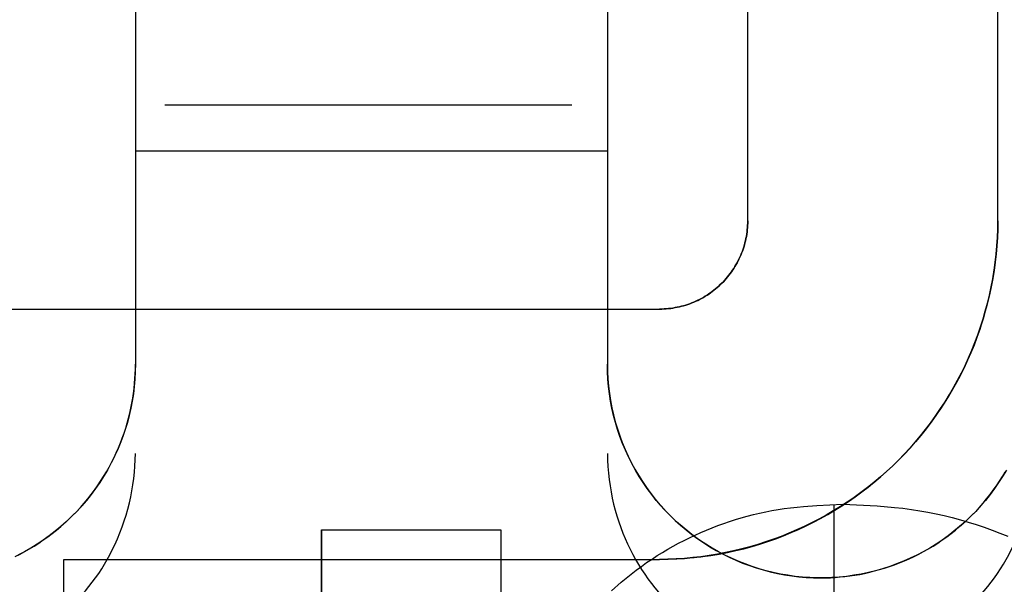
# Model space of a CAD drawing. Header units: millimetres. Extents: x -88 to 88, y -12 to 103.
# Tile 42 of 256: x -62.668 to -61.555, y 11.061 to 11.699. Entities that reach past the tile are written whole.
import ezdxf

# ---------------------------------------------------------------- set-up
doc = ezdxf.new("R2010")
doc.units = ezdxf.units.MM
doc.layers.add('Default', color=7, linetype='Continuous', true_color=0x000000)
doc.layers.add('TOP', color=7, linetype='Continuous', true_color=0xc80000)

msp = doc.modelspace()

# ---------------------------------------------------------------- linework, layer by layer
at = {"layer": 'Default', "color": 254, "true_color": 0xcad1ee, "extrusion": (1, 0, 0)}
for points in [[(11.3222, 1.6405), (12.4398, 1.6405)], [(11.3095, -2.4898), (12.4398, -2.4503)], [(12.4398, 1.6405), (11.3222, 1.6405)], [(11.3222, 1.8818), (12.4398, 1.8818)], [(11.6783, 0.2116), (5.1033, -2.9631)], [(11.5261, 0.5268), (11.6783, 0.2116)], [(5.1033, -2.9631), (11.6783, 0.2116)], [(11.5261, 0.5268), (11.6783, 0.2116)], [(5.1033, -2.9631), (11.6783, 0.2116)], [(11.5261, 0.5268), (11.6783, 0.2116)], [(4.7957, -2.7229), (11.5261, 0.5268)], [(4.7957, -2.7229), (11.5261, 0.5268)], [(11.5261, 0.5268), (4.7957, -2.7229)], [(11.3095, -2.4898), (11.3095, 1.6278)], [(11.3095, 1.6278), (11.3095, -2.4898)], [(11.3095, 1.6278), (11.3095, -2.4898)], [(11.1515, 8.2572), (11.1515, 8.308)], [(11.1474, 8.2572), (11.1474, 8.308)], [(11.1456, 8.2572), (11.1456, 8.308)], [(11.1361, 8.2572), (11.1361, 8.308)], [(11.1225, 8.2572), (11.1225, 8.308)], [(11.1225, 8.2572), (11.1225, 8.308)], [(11.1225, 8.2572), (11.1225, 8.308)], [(11.1284, 8.2572), (11.1284, 8.308)], [(11.1166, 8.2572), (11.1166, 8.308)], [(11.0894, 8.2572), (11.0894, 8.308)], [(11.0682, 1.6278), (11.0682, -2.4982)]]:
    msp.add_lwpolyline(points, dxfattribs=at)
at = {"layer": 'Default', "color": 254, "true_color": 0xcad1ee}
for points in [[(-62.5369, 12.4398), (-62.5369, 11.3095)], [(-62.0035, 12.4398), (-62.0035, 11.3095)], [(-62.0435, 11.6022), (-62.5035, 11.6022)], [(-62.5369, 11.5508), (-62.0035, 11.5508)], [(-62.6728, 11.0924), (-62.6673, 11.0951), (-62.662, 11.098), (-62.6566, 11.101), (-62.6513, 11.1042), (-62.6461, 11.1075), (-62.641, 11.111), (-62.6359, 11.1146), (-62.631, 11.1183), (-62.6261, 11.1222), (-62.6213, 11.1261), (-62.6166, 11.1303), (-62.612, 11.1345), (-62.6076, 11.1389), (-62.6032, 11.1433), (-62.599, 11.1479), (-62.5948, 11.1526), (-62.5908, 11.1574), (-62.587, 11.1623), (-62.5833, 11.1673), (-62.5797, 11.1723), (-62.5762, 11.1774), (-62.5729, 11.1827), (-62.5697, 11.1879), (-62.5667, 11.1933), (-62.5638, 11.1987), (-62.5611, 11.2041), (-62.5585, 11.2096), (-62.5561, 11.2151), (-62.5538, 11.2207), (-62.5517, 11.2262), (-62.5497, 11.2318), (-62.5479, 11.2375), (-62.5462, 11.2431), (-62.5447, 11.2487), (-62.5433, 11.2543), (-62.542, 11.26), (-62.5409, 11.2656), (-62.5399, 11.2712), (-62.5391, 11.2767), (-62.5384, 11.2823), (-62.5379, 11.2878), (-62.5374, 11.2933), (-62.5371, 11.2987), (-62.5369, 11.3041), (-62.5369, 11.3095)], [(-62.5369, 11.3095), (-62.537, 11.3012), (-62.5375, 11.2928), (-62.5382, 11.2845), (-62.5392, 11.2763), (-62.5405, 11.268), (-62.542, 11.2599), (-62.5439, 11.2517), (-62.546, 11.2437), (-62.5484, 11.2357), (-62.5511, 11.2278), (-62.5541, 11.22), (-62.5573, 11.2124), (-62.5608, 11.2048), (-62.5645, 11.1973), (-62.5685, 11.19), (-62.5728, 11.1829), (-62.5773, 11.1759), (-62.582, 11.169), (-62.587, 11.1623), (-62.5921, 11.1558), (-62.5976, 11.1495), (-62.6032, 11.1433), (-62.609, 11.1374), (-62.6151, 11.1317), (-62.6213, 11.1261), (-62.6277, 11.1208), (-62.6343, 11.1158), (-62.6411, 11.1109), (-62.648, 11.1063), (-62.6551, 11.1019), (-62.6624, 11.0978), (-62.6697, 11.0939)], [(-62.0035, 11.3095), (-62.0033, 11.3012), (-62.0029, 11.293), (-62.0022, 11.2848), (-62.0012, 11.2766), (-62, 11.2685), (-61.9984, 11.2604), (-61.9966, 11.2524), (-61.9945, 11.2444), (-61.9922, 11.2365), (-61.9895, 11.2287), (-61.9867, 11.221), (-61.9835, 11.2134), (-61.9801, 11.2059), (-61.9764, 11.1985), (-61.9725, 11.1912), (-61.9683, 11.1841), (-61.9639, 11.1771), (-61.9593, 11.1703), (-61.9544, 11.1637), (-61.9494, 11.1572), (-61.944, 11.1509), (-61.9385, 11.1448), (-61.9328, 11.1389), (-61.9269, 11.1331), (-61.9208, 11.1276), (-61.9145, 11.1223), (-61.908, 11.1172), (-61.9013, 11.1124), (-61.8945, 11.1077), (-61.8876, 11.1033), (-61.8804, 11.0992), (-61.8732, 11.0952), (-61.8658, 11.0916), (-61.8583, 11.0882), (-61.8507, 11.085), (-61.843, 11.0821), (-61.8352, 11.0795), (-61.8273, 11.0771), (-61.8193, 11.075), (-61.8113, 11.0732), (-61.8032, 11.0717), (-61.795, 11.0704), (-61.7869, 11.0695), (-61.7786, 11.0687), (-61.7704, 11.0683), (-61.7622, 11.0682)], [(-61.5525, 11.19), (-61.5568, 11.1829), (-61.5613, 11.1759), (-61.566, 11.169), (-61.571, 11.1623), (-61.5761, 11.1558), (-61.5816, 11.1495), (-61.5872, 11.1433), (-61.593, 11.1374), (-61.5991, 11.1317), (-61.6053, 11.1261), (-61.6117, 11.1208), (-61.6183, 11.1158), (-61.6251, 11.1109), (-61.632, 11.1063), (-61.6391, 11.1019), (-61.6464, 11.0978), (-61.6537, 11.0939), (-61.6612, 11.0903), (-61.6689, 11.087), (-61.6766, 11.0839), (-61.6844, 11.081), (-61.6924, 11.0785), (-61.7004, 11.0762), (-61.7085, 11.0742), (-61.7166, 11.0725), (-61.7248, 11.0711), (-61.7331, 11.0699), (-61.7414, 11.0691), (-61.7497, 11.0685), (-61.758, 11.0682), (-61.7663, 11.0682), (-61.7747, 11.0685), (-61.783, 11.0691), (-61.7913, 11.0699), (-61.7995, 11.0711), (-61.8077, 11.0725), (-61.8159, 11.0742), (-61.824, 11.0762), (-61.832, 11.0785), (-61.8399, 11.081), (-61.8477, 11.0839), (-61.8555, 11.087), (-61.8631, 11.0903), (-61.8706, 11.0939), (-61.878, 11.0978), (-61.8852, 11.1019), (-61.8923, 11.1063), (-61.8993, 11.1109), (-61.906, 11.1158), (-61.9126, 11.1208), (-61.919, 11.1261), (-61.9253, 11.1317), (-61.9313, 11.1374), (-61.9372, 11.1433), (-61.9428, 11.1495), (-61.9482, 11.1558), (-61.9534, 11.1623), (-61.9584, 11.169), (-61.9631, 11.1759), (-61.9676, 11.1829), (-61.9718, 11.19), (-61.9758, 11.1973), (-61.9796, 11.2048), (-61.9831, 11.2124), (-61.9863, 11.22), (-61.9892, 11.2278), (-61.9919, 11.2357), (-61.9943, 11.2437), (-61.9965, 11.2517), (-61.9983, 11.2599), (-61.9999, 11.268), (-62.0012, 11.2763), (-62.0022, 11.2845), (-62.0029, 11.2928), (-62.0033, 11.3012), (-62.0035, 11.3095)], [(-61.7622, 11.0682), (-61.7568, 11.0682), (-61.7514, 11.0684), (-61.746, 11.0687), (-61.7405, 11.0692), (-61.735, 11.0697), (-61.7294, 11.0704), (-61.7239, 11.0712), (-61.7183, 11.0722), (-61.7127, 11.0733), (-61.707, 11.0746), (-61.7014, 11.076), (-61.6958, 11.0775), (-61.6902, 11.0792), (-61.6845, 11.081), (-61.6789, 11.083), (-61.6734, 11.0851), (-61.6678, 11.0874), (-61.6623, 11.0898), (-61.6568, 11.0924), (-61.6513, 11.0951), (-61.646, 11.098), (-61.6406, 11.101), (-61.6353, 11.1042), (-61.6301, 11.1075), (-61.625, 11.111), (-61.6199, 11.1146), (-61.615, 11.1183), (-61.6101, 11.1222), (-61.6053, 11.1261), (-61.6006, 11.1303), (-61.596, 11.1345), (-61.5916, 11.1389), (-61.5872, 11.1433), (-61.583, 11.1479), (-61.5788, 11.1526), (-61.5748, 11.1574), (-61.571, 11.1623), (-61.5673, 11.1673), (-61.5637, 11.1723), (-61.5602, 11.1774), (-61.5569, 11.1827), (-61.5537, 11.1879)], [(-61.9988, 11.0537), (-61.9878, 11.0633), (-61.9822, 11.0679), (-61.9766, 11.0724), (-61.9708, 11.0769), (-61.965, 11.0812), (-61.9591, 11.0854), (-61.953, 11.0894), (-61.9472, 11.0933), (-61.9412, 11.0969), (-61.9352, 11.1005), (-61.9291, 11.104), (-61.923, 11.1073), (-61.9168, 11.1105), (-61.9105, 11.1136), (-61.9042, 11.1166), (-61.8978, 11.1195), (-61.8914, 11.1222), (-61.885, 11.1248), (-61.8785, 11.1273), (-61.872, 11.1297), (-61.8654, 11.1319), (-61.8588, 11.1341), (-61.8521, 11.1361), (-61.8453, 11.138), (-61.8384, 11.1397), (-61.8315, 11.1413), (-61.8245, 11.1428), (-61.8175, 11.1442), (-61.8105, 11.1454), (-61.8035, 11.1464), (-61.7965, 11.1474), (-61.7891, 11.1482), (-61.7817, 11.1489), (-61.7669, 11.15), (-61.7372, 11.1515)], [(-61.9988, 11.0537), (-61.9878, 11.0633), (-61.9822, 11.0679), (-61.9766, 11.0724), (-61.9708, 11.0769), (-61.965, 11.0812), (-61.9591, 11.0854), (-61.953, 11.0894), (-61.9472, 11.0933), (-61.9412, 11.0969), (-61.9352, 11.1005), (-61.9291, 11.104), (-61.923, 11.1073), (-61.9168, 11.1105), (-61.9105, 11.1136), (-61.9042, 11.1166), (-61.8978, 11.1195), (-61.8914, 11.1222), (-61.885, 11.1248), (-61.8785, 11.1273), (-61.872, 11.1297), (-61.8654, 11.1319), (-61.8588, 11.1341), (-61.8521, 11.1361), (-61.8453, 11.138), (-61.8384, 11.1397), (-61.8315, 11.1413), (-61.8245, 11.1428), (-61.8175, 11.1442), (-61.8105, 11.1454), (-61.8035, 11.1464), (-61.7965, 11.1474), (-61.7891, 11.1482), (-61.7817, 11.1489), (-61.7669, 11.15), (-61.7372, 11.1515)], [(-61.9988, 11.0537), (-61.9878, 11.0633), (-61.9822, 11.0679), (-61.9766, 11.0724), (-61.9708, 11.0769), (-61.965, 11.0812), (-61.9591, 11.0854), (-61.953, 11.0894), (-61.9472, 11.0933), (-61.9412, 11.0969), (-61.9352, 11.1005), (-61.9291, 11.104), (-61.923, 11.1073), (-61.9168, 11.1105), (-61.9105, 11.1136), (-61.9042, 11.1166), (-61.8978, 11.1195), (-61.8914, 11.1222), (-61.885, 11.1248), (-61.8785, 11.1273), (-61.872, 11.1297), (-61.8654, 11.1319), (-61.8588, 11.1341), (-61.8521, 11.1361), (-61.8453, 11.138), (-61.8384, 11.1397), (-61.8315, 11.1413), (-61.8245, 11.1428), (-61.8175, 11.1442), (-61.8105, 11.1454), (-61.8035, 11.1464), (-61.7965, 11.1474), (-61.7891, 11.1482), (-61.7817, 11.1489), (-61.7669, 11.15), (-61.7372, 11.1515)], [(-61.7471, 10.919), (-61.7471, 11.151)], [(-61.7372, 11.1515), (-61.6984, 11.1495), (-61.679, 11.1479), (-61.6694, 11.1468), (-61.6598, 11.1456), (-61.6505, 11.1441), (-61.6412, 11.1425), (-61.632, 11.1406), (-61.6228, 11.1386), (-61.6136, 11.1363), (-61.6045, 11.1338), (-61.5955, 11.1312), (-61.5865, 11.1284), (-61.5775, 11.1254), (-61.5686, 11.1222), (-61.5598, 11.1188), (-61.551, 11.1153)], [(-61.7372, 11.1515), (-61.6984, 11.1495), (-61.679, 11.1479), (-61.6694, 11.1468), (-61.6598, 11.1456), (-61.6505, 11.1441), (-61.6412, 11.1425), (-61.632, 11.1406), (-61.6228, 11.1386), (-61.6136, 11.1363), (-61.6045, 11.1338), (-61.5955, 11.1312), (-61.5865, 11.1284), (-61.5775, 11.1254), (-61.5686, 11.1222), (-61.5598, 11.1188), (-61.551, 11.1153)], [(-61.7372, 11.1515), (-61.6984, 11.1495), (-61.679, 11.1479), (-61.6694, 11.1468), (-61.6598, 11.1456), (-61.6505, 11.1441), (-61.6412, 11.1425), (-61.632, 11.1406), (-61.6228, 11.1386), (-61.6136, 11.1363), (-61.6045, 11.1338), (-61.5955, 11.1312), (-61.5865, 11.1284), (-61.5775, 11.1254), (-61.5686, 11.1222), (-61.5598, 11.1188), (-61.551, 11.1153)], [(-62.3264, 8.8922), (-62.3264, 11.1225)], [(-62.3264, 11.1225), (-62.1237, 11.1225)], [(-62.3264, 8.8922), (-62.3264, 11.1225)], [(-62.3264, 11.1225), (-62.1237, 11.1225)], [(-62.3264, 11.1225), (-62.3264, 8.8922)], [(-62.3264, 11.1225), (-62.1237, 11.1225)], [(-62.1237, 11.1225), (-62.1237, 10.8885)], [(-62.1237, 11.1225), (-62.1237, 10.8885)], [(-62.1237, 11.1225), (-62.1237, 10.8885)]]:
    msp.add_lwpolyline(points, dxfattribs=at)
at = {"layer": 'Default', "color": 254, "true_color": 0xcad1ee, "extrusion": (1, 2.47128e-10, 8.62991e-12)}
msp.add_lwpolyline([(12.4398, -2.4503), (11.3095, -2.4898)], dxfattribs=at)
at = {"layer": 'Default', "color": 254, "true_color": 0xcad1ee, "extrusion": (-2.12032e-09, 1, 5.77096e-18)}
msp.add_lwpolyline([(62.0435, 0.2116), (62.5035, 0.2116)], dxfattribs=at)
at = {"layer": 'Default', "color": 254, "true_color": 0xcad1ee, "extrusion": (-1.64636e-09, 1, -3.7914e-18)}
msp.add_lwpolyline([(62.5035, 0.5268), (62.0435, 0.5268)], dxfattribs=at)
at = {"layer": 'Default', "color": 254, "true_color": 0xcad1ee, "extrusion": (1.0434e-13, 1, -5.39372e-11)}
msp.add_lwpolyline([(62.7782, 1.8818), (62.7699, 1.8817), (62.7617, 1.8812), (62.7535, 1.8805), (62.7453, 1.8796), (62.7372, 1.8783), (62.7291, 1.8768), (62.721, 1.8749), (62.7131, 1.8729), (62.7052, 1.8705), (62.6974, 1.8679), (62.6897, 1.865), (62.682, 1.8618), (62.6745, 1.8584), (62.6672, 1.8547), (62.6599, 1.8508), (62.6528, 1.8467), (62.6458, 1.8423), (62.639, 1.8376), (62.6324, 1.8328), (62.6259, 1.8277), (62.6196, 1.8224), (62.6135, 1.8169), (62.6076, 1.8111), (62.6018, 1.8052), (62.5963, 1.7991), (62.591, 1.7928), (62.5859, 1.7863), (62.581, 1.7797), (62.5764, 1.7728), (62.572, 1.7659), (62.5678, 1.7588), (62.5639, 1.7515), (62.5603, 1.7441), (62.5569, 1.7366), (62.5537, 1.729), (62.5508, 1.7213), (62.5482, 1.7135), (62.5458, 1.7056), (62.5437, 1.6976), (62.5419, 1.6896), (62.5404, 1.6815), (62.5391, 1.6734), (62.5381, 1.6652), (62.5374, 1.657), (62.537, 1.6487), (62.5369, 1.6405)], dxfattribs=at)
at = {"layer": 'Default', "color": 254, "true_color": 0xcad1ee, "extrusion": (1, 2.74065e-14, -6.61652e-14)}
msp.add_lwpolyline([(11.1389, 1.6278), (11.1389, 1.6319), (11.139, 1.636), (11.1393, 1.6401), (11.1396, 1.6443), (11.14, 1.6485), (11.1406, 1.6527), (11.1412, 1.6569), (11.1419, 1.6612), (11.1428, 1.6654), (11.1437, 1.6697), (11.1448, 1.674), (11.1459, 1.6782), (11.1472, 1.6825), (11.1486, 1.6868), (11.1501, 1.691), (11.1517, 1.6953), (11.1535, 1.6995), (11.1553, 1.7037), (11.1573, 1.7079), (11.1593, 1.712), (11.1615, 1.7161), (11.1638, 1.7202), (11.1662, 1.7242), (11.1687, 1.7281), (11.1714, 1.732), (11.1741, 1.7359), (11.1769, 1.7396), (11.1799, 1.7433), (11.1829, 1.747), (11.186, 1.7505), (11.1892, 1.754), (11.1926, 1.7574), (11.196, 1.7607), (11.1994, 1.764), (11.203, 1.7671), (11.2066, 1.7701), (11.2103, 1.7731), (11.2141, 1.7759), (11.218, 1.7786), (11.2219, 1.7812), (11.2258, 1.7838), (11.2298, 1.7862), (11.2339, 1.7885), (11.238, 1.7906), (11.2421, 1.7927), (11.2463, 1.7947), (11.2505, 1.7965), (11.2547, 1.7983), (11.2589, 1.7999), (11.2632, 1.8014), (11.2675, 1.8028), (11.2717, 1.804), (11.276, 1.8052), (11.2803, 1.8063), (11.2846, 1.8072), (11.2888, 1.8081), (11.2931, 1.8088), (11.2973, 1.8094), (11.3015, 1.81), (11.3057, 1.8104), (11.3099, 1.8107), (11.314, 1.8109), (11.3181, 1.8111), (11.3222, 1.8111)], dxfattribs=at)
at = {"layer": 'Default', "color": 254, "true_color": 0xcad1ee, "extrusion": (1, 3.27736e-13, 3.02916e-12)}
msp.add_lwpolyline([(11.3095, 1.6278), (11.3095, 1.6281), (11.3095, 1.6284), (11.3095, 1.6287), (11.3095, 1.6289), (11.3096, 1.6292), (11.3096, 1.6295), (11.3096, 1.6298), (11.3097, 1.6301), (11.3098, 1.6304), (11.3098, 1.6307), (11.3099, 1.631), (11.31, 1.6313), (11.3101, 1.6316), (11.3102, 1.6319), (11.3103, 1.6322), (11.3104, 1.6325), (11.3105, 1.6328), (11.3106, 1.6331), (11.3108, 1.6333), (11.3109, 1.6336), (11.3111, 1.6339), (11.3112, 1.6342), (11.3114, 1.6345), (11.3116, 1.6347), (11.3117, 1.635), (11.3119, 1.6353), (11.3121, 1.6355), (11.3123, 1.6358), (11.3125, 1.6361), (11.3128, 1.6363), (11.313, 1.6365), (11.3132, 1.6368), (11.3134, 1.637), (11.3137, 1.6372), (11.3139, 1.6374), (11.3142, 1.6377), (11.3144, 1.6379), (11.3147, 1.6381), (11.315, 1.6382), (11.3152, 1.6384), (11.3155, 1.6386), (11.3158, 1.6388), (11.3161, 1.6389), (11.3164, 1.6391), (11.3166, 1.6392), (11.3169, 1.6394), (11.3172, 1.6395), (11.3175, 1.6396), (11.3178, 1.6397), (11.3181, 1.6398), (11.3184, 1.6399), (11.3187, 1.64), (11.319, 1.6401), (11.3193, 1.6402), (11.3196, 1.6402), (11.3199, 1.6403), (11.3202, 1.6403), (11.3205, 1.6404), (11.3208, 1.6404), (11.321, 1.6404), (11.3213, 1.6405), (11.3216, 1.6405), (11.3219, 1.6405), (11.3222, 1.6405)], dxfattribs=at)
at = {"layer": 'Default', "color": 254, "true_color": 0xcad1ee, "extrusion": (-8.07682e-14, 1, 4.56123e-11)}
msp.add_lwpolyline([(62.0035, 1.6405), (62.0033, 1.6487), (62.0029, 1.657), (62.0022, 1.6652), (62.0012, 1.6734), (62, 1.6815), (61.9984, 1.6896), (61.9966, 1.6976), (61.9945, 1.7056), (61.9922, 1.7135), (61.9895, 1.7213), (61.9867, 1.729), (61.9835, 1.7366), (61.9801, 1.7441), (61.9764, 1.7515), (61.9725, 1.7588), (61.9683, 1.7659), (61.9639, 1.7728), (61.9593, 1.7797), (61.9544, 1.7863), (61.9494, 1.7928), (61.944, 1.7991), (61.9385, 1.8052), (61.9328, 1.8111), (61.9269, 1.8169), (61.9208, 1.8224), (61.9145, 1.8277), (61.908, 1.8328), (61.9013, 1.8376), (61.8945, 1.8423), (61.8876, 1.8467), (61.8804, 1.8508), (61.8732, 1.8547), (61.8658, 1.8584), (61.8583, 1.8618), (61.8507, 1.865), (61.843, 1.8679), (61.8352, 1.8705), (61.8273, 1.8729), (61.8193, 1.8749), (61.8113, 1.8768), (61.8032, 1.8783), (61.795, 1.8796), (61.7869, 1.8805), (61.7786, 1.8812), (61.7704, 1.8817), (61.7622, 1.8818)], dxfattribs=at)
at = {"layer": 'Default', "color": 254, "true_color": 0xcad1ee, "extrusion": (1, 5.59482e-13, 5.59482e-13)}
msp.add_lwpolyline([(11.3222, 1.6405), (11.3219, 1.6405), (11.3216, 1.6405), (11.3213, 1.6405), (11.321, 1.6404), (11.3208, 1.6404), (11.3205, 1.6404), (11.3202, 1.6403), (11.3199, 1.6403), (11.3196, 1.6402), (11.3193, 1.6402), (11.319, 1.6401), (11.3187, 1.64), (11.3184, 1.6399), (11.3181, 1.6398), (11.3178, 1.6397), (11.3175, 1.6396), (11.3172, 1.6395), (11.3169, 1.6394), (11.3166, 1.6392), (11.3164, 1.6391), (11.3161, 1.6389), (11.3158, 1.6388), (11.3155, 1.6386), (11.3152, 1.6384), (11.315, 1.6382), (11.3147, 1.6381), (11.3144, 1.6379), (11.3142, 1.6377), (11.3139, 1.6374), (11.3137, 1.6372), (11.3134, 1.637), (11.3132, 1.6368), (11.313, 1.6365), (11.3128, 1.6363), (11.3125, 1.6361), (11.3123, 1.6358), (11.3121, 1.6355), (11.3119, 1.6353), (11.3117, 1.635), (11.3116, 1.6347), (11.3114, 1.6345), (11.3112, 1.6342), (11.3111, 1.6339), (11.3109, 1.6336), (11.3108, 1.6333), (11.3106, 1.6331), (11.3105, 1.6328), (11.3104, 1.6325), (11.3103, 1.6322), (11.3102, 1.6319), (11.3101, 1.6316), (11.31, 1.6313), (11.3099, 1.631), (11.3098, 1.6307), (11.3098, 1.6304), (11.3097, 1.6301), (11.3096, 1.6298), (11.3096, 1.6295), (11.3096, 1.6292), (11.3095, 1.6289), (11.3095, 1.6287), (11.3095, 1.6284), (11.3095, 1.6281), (11.3095, 1.6278)], dxfattribs=at)
at = {"layer": 'Default', "color": 254, "true_color": 0xcad1ee, "extrusion": (1, -2.1455e-13, 2.53309e-13)}
msp.add_lwpolyline([(11.3222, 1.8111), (11.3181, 1.8111), (11.314, 1.8109), (11.3099, 1.8107), (11.3057, 1.8104), (11.3015, 1.81), (11.2973, 1.8094), (11.2931, 1.8088), (11.2888, 1.8081), (11.2846, 1.8072), (11.2803, 1.8063), (11.276, 1.8052), (11.2717, 1.804), (11.2675, 1.8028), (11.2632, 1.8014), (11.2589, 1.7999), (11.2547, 1.7983), (11.2505, 1.7965), (11.2463, 1.7947), (11.2421, 1.7927), (11.238, 1.7906), (11.2339, 1.7885), (11.2298, 1.7862), (11.2258, 1.7838), (11.2219, 1.7812), (11.218, 1.7786), (11.2141, 1.7759), (11.2103, 1.7731), (11.2066, 1.7701), (11.203, 1.7671), (11.1994, 1.764), (11.196, 1.7607), (11.1926, 1.7574), (11.1892, 1.754), (11.186, 1.7505), (11.1829, 1.747), (11.1799, 1.7433), (11.1769, 1.7396), (11.1741, 1.7359), (11.1714, 1.732), (11.1687, 1.7281), (11.1662, 1.7242), (11.1638, 1.7202), (11.1615, 1.7161), (11.1593, 1.712), (11.1573, 1.7079), (11.1553, 1.7037), (11.1535, 1.6995), (11.1517, 1.6953), (11.1501, 1.691), (11.1486, 1.6868), (11.1472, 1.6825), (11.1459, 1.6782), (11.1448, 1.674), (11.1437, 1.6697), (11.1428, 1.6654), (11.1419, 1.6612), (11.1412, 1.6569), (11.1406, 1.6527), (11.14, 1.6485), (11.1396, 1.6443), (11.1393, 1.6401), (11.139, 1.636), (11.1389, 1.6319), (11.1389, 1.6278)], dxfattribs=at)
at = {"layer": 'Default', "color": 254, "true_color": 0xcad1ee, "extrusion": (-1.95441e-14, 1, -5.38845e-11)}
msp.add_lwpolyline([(61.7622, 1.8818), (61.7539, 1.8817), (61.7457, 1.8812), (61.7375, 1.8805), (61.7293, 1.8796), (61.7212, 1.8783), (61.7131, 1.8768), (61.705, 1.8749), (61.6971, 1.8729), (61.6892, 1.8705), (61.6814, 1.8679), (61.6737, 1.865), (61.666, 1.8618), (61.6585, 1.8584), (61.6512, 1.8547), (61.6439, 1.8508), (61.6368, 1.8467), (61.6298, 1.8423), (61.623, 1.8376), (61.6164, 1.8328), (61.6099, 1.8277), (61.6036, 1.8224), (61.5975, 1.8169), (61.5916, 1.8111), (61.5858, 1.8052), (61.5803, 1.7991), (61.575, 1.7928), (61.5699, 1.7863), (61.565, 1.7797), (61.5604, 1.7728), (61.556, 1.7659), (61.5518, 1.7588), (61.5479, 1.7515), (61.5443, 1.7441), (61.5409, 1.7366), (61.5377, 1.729), (61.5348, 1.7213), (61.5322, 1.7135), (61.5298, 1.7056), (61.5277, 1.6976), (61.5259, 1.6896), (61.5244, 1.6815), (61.5231, 1.6734), (61.5221, 1.6652), (61.5214, 1.657), (61.521, 1.6487), (61.5209, 1.6405)], dxfattribs=at)
at = {"layer": 'Default', "color": 254, "true_color": 0xcad1ee, "extrusion": (1, -3.26902e-11, -3.28252e-11)}
msp.add_lwpolyline([(11.3222, 1.8818), (11.3165, 1.8817), (11.3109, 1.8815), (11.3051, 1.8812), (11.2994, 1.8808), (11.2936, 1.8802), (11.2877, 1.8795), (11.2819, 1.8786), (11.276, 1.8776), (11.2701, 1.8764), (11.2641, 1.8751), (11.2582, 1.8736), (11.2523, 1.872), (11.2464, 1.8702), (11.2405, 1.8683), (11.2346, 1.8662), (11.2287, 1.864), (11.2228, 1.8616), (11.217, 1.859), (11.2113, 1.8563), (11.2055, 1.8534), (11.1999, 1.8504), (11.1942, 1.8472), (11.1887, 1.8439), (11.1832, 1.8404), (11.1778, 1.8368), (11.1725, 1.833), (11.1672, 1.8291), (11.1621, 1.825), (11.1571, 1.8208), (11.1521, 1.8165), (11.1473, 1.812), (11.1426, 1.8074), (11.138, 1.8027), (11.1335, 1.7979), (11.1292, 1.7929), (11.125, 1.7879), (11.1209, 1.7828), (11.117, 1.7775), (11.1132, 1.7722), (11.1096, 1.7668), (11.1061, 1.7613), (11.1028, 1.7558), (11.0996, 1.7501), (11.0966, 1.7445), (11.0937, 1.7387), (11.091, 1.733), (11.0884, 1.7271), (11.086, 1.7213), (11.0838, 1.7154), (11.0817, 1.7095), (11.0798, 1.7036), (11.078, 1.6977), (11.0764, 1.6918), (11.0749, 1.6858), (11.0736, 1.6799), (11.0724, 1.674), (11.0714, 1.6681), (11.0705, 1.6623), (11.0698, 1.6564), (11.0692, 1.6506), (11.0688, 1.6449), (11.0684, 1.6391), (11.0682, 1.6334), (11.0682, 1.6278)], dxfattribs=at)
at = {"layer": 'Default', "color": 254, "true_color": 0xcad1ee, "extrusion": (1, 1.3233e-13, -5.4813e-14)}
msp.add_lwpolyline([(11.1389, 1.6278), (11.1389, 1.6319), (11.139, 1.636), (11.1393, 1.6401), (11.1396, 1.6443), (11.14, 1.6485), (11.1406, 1.6527), (11.1412, 1.6569), (11.1419, 1.6612), (11.1428, 1.6654), (11.1437, 1.6697), (11.1448, 1.674), (11.1459, 1.6782), (11.1472, 1.6825), (11.1486, 1.6868), (11.1501, 1.691), (11.1517, 1.6953), (11.1535, 1.6995), (11.1553, 1.7037), (11.1573, 1.7079), (11.1593, 1.712), (11.1615, 1.7161), (11.1638, 1.7202), (11.1662, 1.7242), (11.1687, 1.7281), (11.1714, 1.732), (11.1741, 1.7359), (11.1769, 1.7396), (11.1799, 1.7433), (11.1829, 1.747), (11.186, 1.7505), (11.1892, 1.754), (11.1926, 1.7574), (11.196, 1.7607), (11.1994, 1.764), (11.203, 1.7671), (11.2066, 1.7701), (11.2103, 1.7731), (11.2141, 1.7759), (11.218, 1.7786), (11.2219, 1.7812), (11.2258, 1.7838), (11.2298, 1.7862), (11.2339, 1.7885), (11.238, 1.7906), (11.2421, 1.7927), (11.2463, 1.7947), (11.2505, 1.7965), (11.2547, 1.7983), (11.2589, 1.7999), (11.2632, 1.8014), (11.2675, 1.8028), (11.2717, 1.804), (11.276, 1.8052), (11.2803, 1.8063), (11.2846, 1.8072), (11.2888, 1.8081), (11.2931, 1.8088), (11.2973, 1.8094), (11.3015, 1.81), (11.3057, 1.8104), (11.3099, 1.8107), (11.314, 1.8109), (11.3181, 1.8111), (11.3222, 1.8111)], dxfattribs=at)
at = {"layer": 'Default', "color": 254, "true_color": 0xcad1ee, "extrusion": (5.18066e-10, 0.707107, 0.707107)}
msp.add_lwpolyline([(62.7782, -6.601), (62.7728, -6.601), (62.7674, -6.6012), (62.762, -6.6015), (62.7565, -6.6019), (62.751, -6.6025), (62.7454, -6.6032), (62.7399, -6.604), (62.7343, -6.605), (62.7287, -6.6061), (62.723, -6.6074), (62.7174, -6.6087), (62.7118, -6.6103), (62.7062, -6.612), (62.7005, -6.6138), (62.6949, -6.6158), (62.6894, -6.6179), (62.6838, -6.6202), (62.6783, -6.6226), (62.6728, -6.6252), (62.6673, -6.6279), (62.662, -6.6308), (62.6566, -6.6338), (62.6513, -6.637), (62.6461, -6.6403), (62.641, -6.6438), (62.6359, -6.6473), (62.631, -6.6511), (62.6261, -6.6549), (62.6213, -6.6589), (62.6166, -6.663), (62.612, -6.6673), (62.6076, -6.6716), (62.6032, -6.6761), (62.599, -6.6807), (62.5948, -6.6854), (62.5908, -6.6902), (62.587, -6.6951), (62.5833, -6.7), (62.5797, -6.7051), (62.5762, -6.7102), (62.5729, -6.7154), (62.5697, -6.7207), (62.5667, -6.726), (62.5638, -6.7314), (62.5611, -6.7369), (62.5585, -6.7424), (62.5561, -6.7479), (62.5538, -6.7534), (62.5517, -6.759), (62.5497, -6.7646), (62.5479, -6.7702), (62.5462, -6.7759), (62.5447, -6.7815), (62.5433, -6.7871), (62.542, -6.7927), (62.5409, -6.7984), (62.5399, -6.804), (62.5391, -6.8095), (62.5384, -6.8151), (62.5379, -6.8206), (62.5374, -6.8261), (62.5371, -6.8315), (62.5369, -6.8369), (62.5369, -6.8423)], dxfattribs=at)
at = {"layer": 'Default', "color": 254, "true_color": 0xcad1ee, "extrusion": (2.54306e-11, -0.0349, 0.999391)}
msp.add_lwpolyline([(-62.7782, 10.9743), (-62.7732, 10.9743), (-62.7682, 10.9745), (-62.7633, 10.9748), (-62.7584, 10.9751), (-62.7536, 10.9755), (-62.7488, 10.9761), (-62.744, 10.9767), (-62.7393, 10.9774), (-62.7347, 10.9782), (-62.73, 10.9791), (-62.7255, 10.98), (-62.7209, 10.9811), (-62.7164, 10.9822), (-62.712, 10.9835), (-62.7076, 10.9848), (-62.7032, 10.9862), (-62.6984, 10.9879), (-62.6929, 10.9899), (-62.6872, 10.9922), (-62.6817, 10.9945), (-62.6765, 10.9968), (-62.6715, 10.9992), (-62.6665, 11.0017), (-62.6616, 11.0042), (-62.6568, 11.0069), (-62.6522, 11.0097), (-62.6476, 11.0126), (-62.643, 11.0156), (-62.6386, 11.0186), (-62.6343, 11.0218), (-62.6301, 11.0251), (-62.6259, 11.0284), (-62.6214, 11.0322), (-62.6164, 11.0367), (-62.6113, 11.0414), (-62.6065, 11.0461), (-62.602, 11.0508), (-62.5977, 11.0555), (-62.5935, 11.0602), (-62.5895, 11.0651), (-62.5857, 11.07), (-62.582, 11.075), (-62.5784, 11.08), (-62.575, 11.0852), (-62.5718, 11.0904), (-62.5687, 11.0957), (-62.5658, 11.101), (-62.563, 11.1065), (-62.5602, 11.1124), (-62.5573, 11.119), (-62.5544, 11.1258), (-62.5518, 11.1326), (-62.5495, 11.1393), (-62.5474, 11.146), (-62.5455, 11.1528), (-62.5437, 11.1596), (-62.5422, 11.1664), (-62.5409, 11.1733), (-62.5397, 11.1803), (-62.5388, 11.1873), (-62.538, 11.1943), (-62.5374, 11.2014), (-62.5371, 11.2085), (-62.5369, 11.2157)], dxfattribs=at)
at = {"layer": 'Default', "color": 254, "true_color": 0xcad1ee, "extrusion": (-5.18037e-10, 0.707107, 0.707107)}
msp.add_lwpolyline([(61.7622, -6.601), (61.7675, -6.601), (61.7729, -6.6012), (61.7784, -6.6015), (61.7839, -6.6019), (61.7894, -6.6025), (61.7949, -6.6032), (61.8005, -6.604), (61.8061, -6.605), (61.8117, -6.6061), (61.8173, -6.6074), (61.8229, -6.6087), (61.8286, -6.6103), (61.8342, -6.612), (61.8398, -6.6138), (61.8454, -6.6158), (61.851, -6.6179), (61.8566, -6.6202), (61.8621, -6.6226), (61.8676, -6.6252), (61.873, -6.6279), (61.8784, -6.6308), (61.8837, -6.6338), (61.889, -6.637), (61.8942, -6.6403), (61.8994, -6.6438), (61.9044, -6.6473), (61.9094, -6.6511), (61.9143, -6.6549), (61.9191, -6.6589), (61.9237, -6.663), (61.9283, -6.6673), (61.9328, -6.6716), (61.9372, -6.6761), (61.9414, -6.6807), (61.9455, -6.6854), (61.9495, -6.6902), (61.9534, -6.6951), (61.9571, -6.7), (61.9607, -6.7051), (61.9641, -6.7102), (61.9675, -6.7154), (61.9706, -6.7207), (61.9736, -6.726), (61.9765, -6.7314), (61.9792, -6.7369), (61.9818, -6.7424), (61.9843, -6.7479), (61.9865, -6.7534), (61.9887, -6.759), (61.9906, -6.7646), (61.9925, -6.7702), (61.9942, -6.7759), (61.9957, -6.7815), (61.9971, -6.7871), (61.9983, -6.7927), (61.9994, -6.7984), (62.0004, -6.804), (62.0012, -6.8095), (62.0019, -6.8151), (62.0025, -6.8206), (62.0029, -6.8261), (62.0032, -6.8315), (62.0034, -6.8369), (62.0035, -6.8423)], dxfattribs=at)
at = {"layer": 'Default', "color": 254, "true_color": 0xcad1ee, "extrusion": (-1.73172e-09, -0.034899, 0.999391)}
msp.add_lwpolyline([(-62.0035, 11.2157), (-62.0033, 11.2082), (-62.0029, 11.2008), (-62.0023, 11.1935), (-62.0015, 11.1863), (-62.0005, 11.1791), (-61.9993, 11.1721), (-61.9979, 11.1652), (-61.9964, 11.1583), (-61.9946, 11.1516), (-61.9927, 11.1449), (-61.9906, 11.1384), (-61.9884, 11.132), (-61.986, 11.1256), (-61.9834, 11.1194), (-61.9807, 11.1133), (-61.9778, 11.1073), (-61.9748, 11.1014), (-61.9716, 11.0957), (-61.9683, 11.09), (-61.9649, 11.0845), (-61.9613, 11.0791), (-61.9576, 11.0738), (-61.9537, 11.0687), (-61.9498, 11.0637), (-61.9457, 11.0588), (-61.9416, 11.054), (-61.9373, 11.0494), (-61.9329, 11.0449), (-61.9284, 11.0406), (-61.9238, 11.0364), (-61.9192, 11.0323), (-61.9144, 11.0284), (-61.9097, 11.0247), (-61.9053, 11.0213), (-61.901, 11.0182), (-61.8968, 11.0153), (-61.8926, 11.0126), (-61.8885, 11.01), (-61.8842, 11.0074), (-61.8798, 11.0049), (-61.8753, 11.0024), (-61.8708, 11.0001), (-61.8663, 10.9978), (-61.8617, 10.9957), (-61.857, 10.9936), (-61.8524, 10.9917), (-61.8477, 10.9898), (-61.8429, 10.9881), (-61.8382, 10.9864), (-61.8333, 10.9849), (-61.8285, 10.9835), (-61.8236, 10.9821), (-61.8187, 10.9809), (-61.8137, 10.9798), (-61.8087, 10.9788), (-61.8037, 10.9779), (-61.7986, 10.977), (-61.7935, 10.9763), (-61.7884, 10.9757), (-61.7832, 10.9752), (-61.778, 10.9748), (-61.7728, 10.9745), (-61.7675, 10.9743), (-61.7622, 10.9743)], dxfattribs=at)
at = {"layer": 'Default', "color": 254, "true_color": 0xcad1ee, "extrusion": (5.18037e-10, 0.707107, 0.707107)}
msp.add_lwpolyline([(61.7622, -6.601), (61.7568, -6.601), (61.7514, -6.6012), (61.746, -6.6015), (61.7405, -6.6019), (61.735, -6.6025), (61.7294, -6.6032), (61.7239, -6.604), (61.7183, -6.605), (61.7127, -6.6061), (61.707, -6.6074), (61.7014, -6.6087), (61.6958, -6.6103), (61.6902, -6.612), (61.6845, -6.6138), (61.6789, -6.6158), (61.6734, -6.6179), (61.6678, -6.6202), (61.6623, -6.6226), (61.6568, -6.6252), (61.6513, -6.6279), (61.646, -6.6308), (61.6406, -6.6338), (61.6353, -6.637), (61.6301, -6.6403), (61.625, -6.6438), (61.6199, -6.6473), (61.615, -6.6511), (61.6101, -6.6549), (61.6053, -6.6589), (61.6006, -6.663), (61.596, -6.6673), (61.5916, -6.6716), (61.5872, -6.6761), (61.583, -6.6807), (61.5788, -6.6854), (61.5748, -6.6902), (61.571, -6.6951), (61.5673, -6.7), (61.5637, -6.7051), (61.5602, -6.7102), (61.5569, -6.7154), (61.5537, -6.7207), (61.5507, -6.726), (61.5478, -6.7314), (61.5451, -6.7369), (61.5425, -6.7424), (61.5401, -6.7479), (61.5378, -6.7534), (61.5357, -6.759), (61.5337, -6.7646), (61.5319, -6.7702), (61.5302, -6.7759), (61.5287, -6.7815), (61.5273, -6.7871), (61.526, -6.7927), (61.5249, -6.7984), (61.5239, -6.804), (61.5231, -6.8095), (61.5224, -6.8151), (61.5219, -6.8206), (61.5214, -6.8261), (61.5211, -6.8315), (61.5209, -6.8369), (61.5209, -6.8423)], dxfattribs=at)
at = {"layer": 'Default', "color": 254, "true_color": 0xcad1ee, "extrusion": (2.54413e-11, -0.0349, 0.999391)}
msp.add_lwpolyline([(-61.7622, 10.9743), (-61.7572, 10.9743), (-61.7522, 10.9745), (-61.7473, 10.9748), (-61.7424, 10.9751), (-61.7376, 10.9755), (-61.7328, 10.9761), (-61.728, 10.9767), (-61.7233, 10.9774), (-61.7187, 10.9782), (-61.714, 10.9791), (-61.7095, 10.98), (-61.7049, 10.9811), (-61.7004, 10.9822), (-61.696, 10.9835), (-61.6916, 10.9848), (-61.6872, 10.9862), (-61.6824, 10.9879), (-61.6769, 10.9899), (-61.6712, 10.9922), (-61.6657, 10.9945), (-61.6605, 10.9968), (-61.6555, 10.9992), (-61.6505, 11.0017), (-61.6456, 11.0042), (-61.6408, 11.0069), (-61.6362, 11.0097), (-61.6316, 11.0126), (-61.627, 11.0156), (-61.6226, 11.0186), (-61.6183, 11.0218), (-61.6141, 11.0251), (-61.6099, 11.0284), (-61.6054, 11.0322), (-61.6004, 11.0367), (-61.5953, 11.0414), (-61.5905, 11.0461), (-61.586, 11.0508), (-61.5817, 11.0555), (-61.5775, 11.0602), (-61.5735, 11.0651), (-61.5697, 11.07), (-61.566, 11.075), (-61.5624, 11.08), (-61.559, 11.0852), (-61.5558, 11.0904), (-61.5527, 11.0957), (-61.5498, 11.101), (-61.547, 11.1065), (-61.5442, 11.1124), (-61.5413, 11.119), (-61.5384, 11.1258), (-61.5358, 11.1326), (-61.5335, 11.1393), (-61.5314, 11.146), (-61.5295, 11.1528), (-61.5277, 11.1596), (-61.5262, 11.1664), (-61.5249, 11.1733), (-61.5237, 11.1803), (-61.5228, 11.1873), (-61.522, 11.1943), (-61.5214, 11.2014), (-61.5211, 11.2085), (-61.5209, 11.2157)], dxfattribs=at)
at = {"layer": 'TOP', "color": 254, "true_color": 0xcad1ee, "extrusion": (1, 0, 0)}
for points in [[(11.4717, 12.646), (12.6312, 12.6872)], [(12.6312, 12.9876), (11.4717, 12.9464)], [(12.6312, 12.9966), (11.4717, 12.9554)], [(11.4717, 12.655), (12.6312, 12.6962)], [(11.4717, 12.646), (11.4717, 12.9464)], [(11.4011, 12.6426), (11.4011, 12.9429)], [(11.3719, 12.6393), (11.3719, 12.9397)], [(11.2013, 12.6419), (11.2013, 12.9422)], [(11.0891, 12.908), (10.4867, 12.8866)], [(10.4867, 12.5863), (11.0891, 12.6077)], [(11.0891, 12.9189), (11.0891, 12.6185)]]:
    msp.add_lwpolyline(points, dxfattribs=at)
at = {"layer": 'TOP', "color": 254, "true_color": 0xcad1ee}
for points in [[(-61.8448, 11.4717), (-61.8448, 12.6312)], [(-61.5621, 11.4717), (-61.5621, 12.6312)], [(-61.9446, 11.0891), (-61.9347, 11.0893), (-61.9249, 11.0896), (-61.9152, 11.0903), (-61.9055, 11.0911), (-61.8959, 11.0922), (-61.8864, 11.0936), (-61.877, 11.0951), (-61.8676, 11.0969), (-61.8583, 11.099), (-61.8491, 11.1012), (-61.84, 11.1037), (-61.831, 11.1064), (-61.822, 11.1093), (-61.8132, 11.1124), (-61.8045, 11.1157), (-61.7959, 11.1193), (-61.7873, 11.123), (-61.7789, 11.1269), (-61.7706, 11.1311), (-61.7624, 11.1354), (-61.7544, 11.1399), (-61.7464, 11.1446), (-61.7386, 11.1495), (-61.7309, 11.1546), (-61.7233, 11.1598), (-61.7159, 11.1653), (-61.7086, 11.1708), (-61.7014, 11.1766), (-61.6944, 11.1826), (-61.6876, 11.1886), (-61.6808, 11.1949), (-61.6743, 11.2013), (-61.6679, 11.2079), (-61.6616, 11.2146), (-61.6555, 11.2215), (-61.6496, 11.2285), (-61.6438, 11.2357), (-61.6382, 11.243), (-61.6328, 11.2504), (-61.6275, 11.258), (-61.6225, 11.2657), (-61.6176, 11.2735), (-61.6129, 11.2814), (-61.6084, 11.2895), (-61.604, 11.2977), (-61.5999, 11.306), (-61.596, 11.3144), (-61.5922, 11.3229), (-61.5887, 11.3316), (-61.5854, 11.3403), (-61.5822, 11.3491), (-61.5793, 11.3581), (-61.5767, 11.3671), (-61.5742, 11.3762), (-61.5719, 11.3854), (-61.5699, 11.3947), (-61.5681, 11.404), (-61.5665, 11.4135), (-61.5652, 11.423), (-61.5641, 11.4326), (-61.5632, 11.4423), (-61.5626, 11.452), (-61.5622, 11.4618), (-61.5621, 11.4717)], [(-61.9446, 11.3719), (-61.942, 11.3719), (-61.9394, 11.372), (-61.9369, 11.3722), (-61.9344, 11.3724), (-61.9319, 11.3727), (-61.9294, 11.3731), (-61.9269, 11.3735), (-61.9245, 11.3739), (-61.9221, 11.3745), (-61.9197, 11.3751), (-61.9173, 11.3757), (-61.9149, 11.3764), (-61.9126, 11.3772), (-61.9103, 11.378), (-61.908, 11.3788), (-61.9058, 11.3797), (-61.9035, 11.3807), (-61.9013, 11.3817), (-61.8992, 11.3828), (-61.897, 11.3839), (-61.8949, 11.3851), (-61.8929, 11.3863), (-61.8908, 11.3876), (-61.8888, 11.3889), (-61.8868, 11.3903), (-61.8849, 11.3917), (-61.883, 11.3932), (-61.8811, 11.3947), (-61.8793, 11.3962), (-61.8775, 11.3978), (-61.8758, 11.3994), (-61.8741, 11.4011), (-61.8724, 11.4028), (-61.8708, 11.4046), (-61.8692, 11.4064), (-61.8676, 11.4082), (-61.8661, 11.4101), (-61.8647, 11.412), (-61.8632, 11.4139), (-61.8619, 11.4159), (-61.8606, 11.4179), (-61.8593, 11.4199), (-61.8581, 11.422), (-61.8569, 11.4241), (-61.8558, 11.4262), (-61.8547, 11.4284), (-61.8536, 11.4306), (-61.8527, 11.4328), (-61.8518, 11.4351), (-61.8509, 11.4373), (-61.8501, 11.4397), (-61.8493, 11.442), (-61.8486, 11.4443), (-61.848, 11.4467), (-61.8474, 11.4491), (-61.8469, 11.4515), (-61.8464, 11.454), (-61.846, 11.4565), (-61.8456, 11.4589), (-61.8454, 11.4615), (-61.8451, 11.464), (-61.845, 11.4665), (-61.8449, 11.4691), (-61.8448, 11.4717)], [(-63.528, 11.3719), (-61.9446, 11.3719)], [(-62.6178, 10.4867), (-62.6178, 11.0891)], [(-62.6178, 11.0891), (-61.9446, 11.0891)]]:
    msp.add_lwpolyline(points, dxfattribs=at)
at = {"layer": 'TOP', "color": 254, "true_color": 0xcad1ee, "extrusion": (1, -6.61977e-16, 2.42918e-08)}
msp.add_lwpolyline([(11.4717, 12.655), (11.4717, 12.9554)], dxfattribs=at)
at = {"layer": 'TOP', "color": 254, "true_color": 0xcad1ee, "extrusion": (-1.27114e-07, 1, -4.10306e-09)}
msp.add_lwpolyline([(63.528, 12.5882), (61.9446, 12.6393)], dxfattribs=at)
at = {"layer": 'TOP', "color": 254, "true_color": 0xcad1ee, "extrusion": (0, 1, 0)}
msp.add_lwpolyline([(61.9446, 12.9397), (63.528, 12.8886)], dxfattribs=at)
at = {"layer": 'TOP', "color": 254, "true_color": 0xcad1ee, "extrusion": (1.67116e-16, 1, -7.20474e-09)}
msp.add_lwpolyline([(62.6178, 12.6077), (62.6178, 12.908)], dxfattribs=at)
at = {"layer": 'TOP', "color": 254, "true_color": 0xcad1ee, "extrusion": (-9.65048e-08, 1, -3.09198e-09)}
msp.add_lwpolyline([(61.9446, 12.9296), (62.6178, 12.908)], dxfattribs=at)
at = {"layer": 'TOP', "color": 254, "true_color": 0xcad1ee, "extrusion": (-1.26202e-07, 1, -4.04408e-09)}
msp.add_lwpolyline([(62.6178, 12.6077), (61.9446, 12.6293)], dxfattribs=at)
at = {"layer": 'TOP', "color": 254, "true_color": 0xcad1ee, "extrusion": (1, -1.42047e-15, 2.38999e-08)}
msp.add_lwpolyline([(11.0891, 12.6293), (11.0891, 12.9296)], dxfattribs=at)
at = {"layer": 'TOP', "color": 254, "true_color": 0xcad1ee}
for points in [[(-61.5621, 11.4717, 12.9554), (-61.5622, 11.4623, 12.955), (-61.5626, 11.4529, 12.9547), (-61.5632, 11.4435, 12.9543), (-61.564, 11.4341, 12.954), (-61.5651, 11.4248, 12.9536), (-61.5664, 11.4155, 12.9532), (-61.5679, 11.4063, 12.9529), (-61.5697, 11.3971, 12.9525), (-61.5716, 11.3879, 12.9521), (-61.5738, 11.3788, 12.9517), (-61.5763, 11.3697, 12.9513), (-61.5789, 11.3607, 12.9509), (-61.5817, 11.3518, 12.9505), (-61.5848, 11.343, 12.9501), (-61.5881, 11.3342, 12.9497), (-61.5916, 11.3255, 12.9492), (-61.5953, 11.3169, 12.9488), (-61.5992, 11.3084, 12.9484), (-61.6033, 11.2999, 12.948), (-61.6076, 11.2916, 12.9475), (-61.6121, 11.2834, 12.9471), (-61.6168, 11.2753, 12.9466), (-61.6217, 11.2673, 12.9462), (-61.6268, 11.2594, 12.9458), (-61.6321, 11.2517, 12.9453), (-61.6375, 11.2441, 12.9449), (-61.6432, 11.2366, 12.9444), (-61.649, 11.2292, 12.944), (-61.6551, 11.222, 12.9435), (-61.6613, 11.215, 12.9431), (-61.6677, 11.2081, 12.9426), (-61.6742, 11.2014, 12.9422), (-61.681, 11.1948, 12.9418), (-61.6878, 11.1884, 12.9413), (-61.6949, 11.1822, 12.9409), (-61.7021, 11.1762, 12.9404), (-61.7094, 11.1703, 12.94), (-61.7169, 11.1646, 12.9395), (-61.7245, 11.1592, 12.9391), (-61.7323, 11.1539, 12.9387), (-61.7401, 11.1488, 12.9382), (-61.7481, 11.1439, 12.9378), (-61.7562, 11.1392, 12.9374), (-61.7645, 11.1347, 12.937), (-61.7728, 11.1303, 12.9365), (-61.7812, 11.1262, 12.9361), (-61.7897, 11.1223, 12.9357), (-61.7983, 11.1186, 12.9353), (-61.807, 11.1151, 12.9349), (-61.8158, 11.1119, 12.9345), (-61.8247, 11.1088, 12.9341), (-61.8336, 11.1059, 12.9337), (-61.8426, 11.1033, 12.9334), (-61.8516, 11.1009, 12.933), (-61.8608, 11.0987, 12.9326), (-61.8699, 11.0967, 12.9323), (-61.8791, 11.0949, 12.9319), (-61.8884, 11.0934, 12.9316), (-61.8977, 11.0921, 12.9312), (-61.907, 11.0911, 12.9309), (-61.9164, 11.0902, 12.9306), (-61.9258, 11.0896, 12.9302), (-61.9352, 11.0893, 12.9299), (-61.9446, 11.0891, 12.9296)], [(-61.9446, 11.0891, 12.6293), (-61.9352, 11.0893, 12.6296), (-61.9258, 11.0896, 12.6299), (-61.9164, 11.0902, 12.6302), (-61.9071, 11.0911, 12.6305), (-61.8977, 11.0921, 12.6309), (-61.8884, 11.0934, 12.6312), (-61.8792, 11.0949, 12.6316), (-61.87, 11.0967, 12.6319), (-61.8608, 11.0987, 12.6323), (-61.8517, 11.1009, 12.6327), (-61.8426, 11.1033, 12.633), (-61.8337, 11.1059, 12.6334), (-61.8247, 11.1088, 12.6338), (-61.8159, 11.1119, 12.6342), (-61.8071, 11.1151, 12.6346), (-61.7984, 11.1186, 12.635), (-61.7898, 11.1223, 12.6354), (-61.7813, 11.1262, 12.6358), (-61.7728, 11.1303, 12.6362), (-61.7645, 11.1346, 12.6366), (-61.7563, 11.1392, 12.637), (-61.7482, 11.1439, 12.6375), (-61.7402, 11.1488, 12.6379), (-61.7323, 11.1539, 12.6383), (-61.7246, 11.1591, 12.6388), (-61.717, 11.1646, 12.6392), (-61.7095, 11.1703, 12.6396), (-61.7022, 11.1761, 12.6401), (-61.695, 11.1821, 12.6405), (-61.6879, 11.1883, 12.641), (-61.681, 11.1947, 12.6414), (-61.6743, 11.2013, 12.6419), (-61.6677, 11.208, 12.6423), (-61.6613, 11.2149, 12.6428), (-61.6551, 11.222, 12.6432), (-61.6491, 11.2292, 12.6436), (-61.6432, 11.2365, 12.6441), (-61.6376, 11.244, 12.6445), (-61.6321, 11.2516, 12.645), (-61.6268, 11.2594, 12.6454), (-61.6217, 11.2672, 12.6459), (-61.6168, 11.2752, 12.6463), (-61.6121, 11.2833, 12.6467), (-61.6076, 11.2915, 12.6472), (-61.6033, 11.2999, 12.6476), (-61.5992, 11.3083, 12.648), (-61.5953, 11.3168, 12.6485), (-61.5916, 11.3254, 12.6489), (-61.5881, 11.3341, 12.6493), (-61.5848, 11.3429, 12.6497), (-61.5817, 11.3518, 12.6501), (-61.5789, 11.3607, 12.6505), (-61.5763, 11.3697, 12.6509), (-61.5738, 11.3787, 12.6513), (-61.5716, 11.3878, 12.6517), (-61.5697, 11.397, 12.6521), (-61.5679, 11.4062, 12.6525), (-61.5664, 11.4155, 12.6529), (-61.5651, 11.4248, 12.6533), (-61.564, 11.4341, 12.6536), (-61.5632, 11.4435, 12.654), (-61.5626, 11.4528, 12.6543), (-61.5622, 11.4622, 12.6547), (-61.5621, 11.4717, 12.655)], [(-61.9446, 11.3719, 12.6393), (-61.942, 11.3719, 12.6394), (-61.9394, 11.372, 12.6395), (-61.9369, 11.3722, 12.6396), (-61.9344, 11.3724, 12.6397), (-61.9319, 11.3727, 12.6398), (-61.9294, 11.3731, 12.6398), (-61.9269, 11.3735, 12.6399), (-61.9245, 11.3739, 12.64), (-61.9221, 11.3745, 12.6401), (-61.9197, 11.3751, 12.6402), (-61.9173, 11.3757, 12.6403), (-61.9149, 11.3764, 12.6404), (-61.9126, 11.3772, 12.6405), (-61.9103, 11.378, 12.6406), (-61.908, 11.3788, 12.6407), (-61.9058, 11.3798, 12.6408), (-61.9035, 11.3807, 12.6409), (-61.9013, 11.3818, 12.6411), (-61.8992, 11.3828, 12.6412), (-61.897, 11.384, 12.6413), (-61.8949, 11.3851, 12.6414), (-61.8929, 11.3864, 12.6415), (-61.8908, 11.3876, 12.6416), (-61.8888, 11.389, 12.6417), (-61.8868, 11.3903, 12.6418), (-61.8849, 11.3917, 12.6419), (-61.883, 11.3932, 12.642), (-61.8811, 11.3947, 12.6422), (-61.8793, 11.3962, 12.6423), (-61.8775, 11.3978, 12.6424), (-61.8758, 11.3995, 12.6425), (-61.874, 11.4011, 12.6426), (-61.8724, 11.4028, 12.6427), (-61.8707, 11.4046, 12.6428), (-61.8692, 11.4064, 12.6429), (-61.8676, 11.4082, 12.6431), (-61.8661, 11.4101, 12.6432), (-61.8647, 11.412, 12.6433), (-61.8632, 11.4139, 12.6434), (-61.8619, 11.4159, 12.6435), (-61.8605, 11.4179, 12.6436), (-61.8593, 11.4199, 12.6437), (-61.8581, 11.422, 12.6439), (-61.8569, 11.4241, 12.644), (-61.8557, 11.4263, 12.6441), (-61.8547, 11.4284, 12.6442), (-61.8536, 11.4306, 12.6443), (-61.8527, 11.4328, 12.6444), (-61.8518, 11.4351, 12.6445), (-61.8509, 11.4374, 12.6446), (-61.8501, 11.4397, 12.6447), (-61.8493, 11.442, 12.6448), (-61.8486, 11.4444, 12.645), (-61.848, 11.4467, 12.6451), (-61.8474, 11.4491, 12.6452), (-61.8469, 11.4516, 12.6453), (-61.8464, 11.454, 12.6454), (-61.846, 11.4565, 12.6455), (-61.8456, 11.459, 12.6456), (-61.8454, 11.4615, 12.6457), (-61.8451, 11.464, 12.6458), (-61.845, 11.4665, 12.6459), (-61.8449, 11.4691, 12.646), (-61.8448, 11.4717, 12.646)], [(-61.8448, 11.4717, 12.9464), (-61.8449, 11.4691, 12.9463), (-61.845, 11.4665, 12.9462), (-61.8451, 11.464, 12.9461), (-61.8454, 11.4615, 12.946), (-61.8456, 11.459, 12.9459), (-61.846, 11.4565, 12.9458), (-61.8464, 11.454, 12.9457), (-61.8469, 11.4516, 12.9456), (-61.8474, 11.4491, 12.9455), (-61.848, 11.4467, 12.9454), (-61.8486, 11.4444, 12.9453), (-61.8493, 11.442, 12.9452), (-61.8501, 11.4397, 12.9451), (-61.8509, 11.4374, 12.945), (-61.8518, 11.4351, 12.9449), (-61.8527, 11.4328, 12.9448), (-61.8536, 11.4306, 12.9446), (-61.8547, 11.4284, 12.9445), (-61.8557, 11.4263, 12.9444), (-61.8569, 11.4241, 12.9443), (-61.8581, 11.422, 12.9442), (-61.8593, 11.4199, 12.9441), (-61.8605, 11.4179, 12.944), (-61.8619, 11.4159, 12.9439), (-61.8632, 11.4139, 12.9437), (-61.8647, 11.412, 12.9436), (-61.8661, 11.4101, 12.9435), (-61.8676, 11.4082, 12.9434), (-61.8692, 11.4064, 12.9433), (-61.8707, 11.4046, 12.9432), (-61.8724, 11.4028, 12.9431), (-61.874, 11.4011, 12.9429), (-61.8758, 11.3995, 12.9428), (-61.8775, 11.3978, 12.9427), (-61.8793, 11.3962, 12.9426), (-61.8811, 11.3947, 12.9425), (-61.883, 11.3932, 12.9424), (-61.8849, 11.3917, 12.9423), (-61.8868, 11.3903, 12.9422), (-61.8888, 11.389, 12.942), (-61.8908, 11.3876, 12.9419), (-61.8929, 11.3864, 12.9418), (-61.8949, 11.3851, 12.9417), (-61.897, 11.384, 12.9416), (-61.8992, 11.3828, 12.9415), (-61.9013, 11.3818, 12.9414), (-61.9035, 11.3807, 12.9413), (-61.9058, 11.3798, 12.9412), (-61.908, 11.3788, 12.9411), (-61.9103, 11.378, 12.941), (-61.9126, 11.3772, 12.9409), (-61.9149, 11.3764, 12.9408), (-61.9173, 11.3757, 12.9407), (-61.9197, 11.3751, 12.9406), (-61.9221, 11.3745, 12.9405), (-61.9245, 11.3739, 12.9404), (-61.9269, 11.3735, 12.9403), (-61.9294, 11.3731, 12.9402), (-61.9319, 11.3727, 12.9401), (-61.9344, 11.3724, 12.94), (-61.9369, 11.3722, 12.9399), (-61.9394, 11.372, 12.9398), (-61.942, 11.3719, 12.9397), (-61.9446, 11.3719, 12.9397)]]:
    msp.add_polyline3d(points, dxfattribs=at)

doc.saveas('drawing.dxf')
